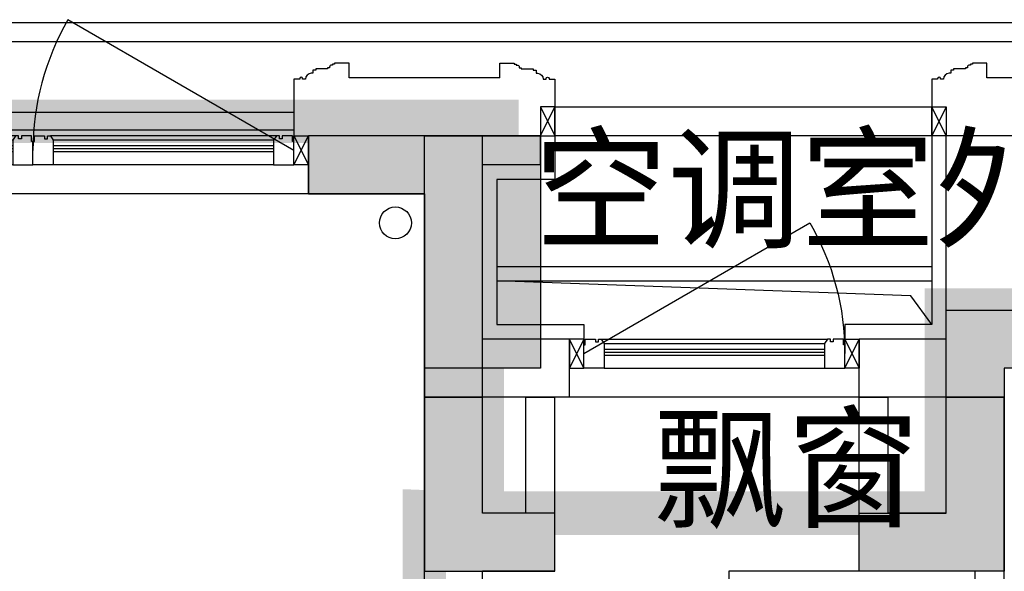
# Model space of a CAD drawing. Header units: millimetres. Extents: x 296296 to 297283, y 219875 to 220035.
# Tile 150 of 256: x 296880.03 to 296883.42, y 220020.15 to 220022.05. Entities that reach past the tile are written whole.
import ezdxf

# ---------------------------------------------------------------- set-up
doc = ezdxf.new("R2010")
doc.units = ezdxf.units.MM
doc.linetypes.add('-DASH', pattern=[0.35, 0.25, -0.1])
doc.linetypes.add('185洋房-中间套（报建版）-旧规$0$洋房户型$0$DASH', pattern=[0.35, 0.25, -0.1])
doc.layers.add('面积-计容-住宅-0.5', color=1, linetype='Continuous', lineweight=0)
doc.layers.add('面积-计容-住宅-1', color=1, linetype='Continuous', lineweight=0)
doc.styles.get("Standard").update_dxf_attribs({"font": 'arial.ttf'})

# ---------------------------------------------------------------- blocks, each defined once
blk = doc.blocks.new('wy53eu64i765i57i78i')
for points in [[(974974.855397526, 192758.4369128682), (974974.855397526, 191458.4376817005), (975424.8551013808, 191458.4376817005), (975424.855162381, 191658.4384500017), (975174.8554381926, 191658.4384500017), (975174.855519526, 192958.4369128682), (974574.855165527, 192958.4369128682), (974574.855165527, 192758.4369128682)], [(976974.854933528, 192158.436870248), (976974.854933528, 191458.4376817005), (976474.855167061, 191458.4376817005), (976474.8551060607, 191658.4384500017), (976774.8548928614, 191658.4384500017), (976774.854811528, 192358.436870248), (977374.855097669, 192358.436870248), (977374.855097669, 192158.436870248)]]:
    blk.add_hatch(color=253).paths.add_polyline_path(points)
at = {"color": 253}
for points in [[(974974.855397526, 192758.4369128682), (974974.855397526, 191458.4376817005), (975424.8551013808, 191458.4376817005), (975424.855162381, 191658.4384500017), (975174.8554381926, 191658.4384500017), (975174.855519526, 192958.4369128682), (974574.855165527, 192958.4369128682), (974574.855165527, 192758.4369128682), (974974.855397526, 192758.4369128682)], [(976974.854933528, 192158.436870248), (976974.854933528, 191458.4376817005), (976474.855167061, 191458.4376817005), (976474.8551060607, 191658.4384500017), (976774.8548928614, 191658.4384500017), (976774.854811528, 192358.436870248), (977374.855097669, 192358.436870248), (977374.855097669, 192158.436870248), (976974.854933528, 192158.436870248)]]:
    blk.add_lwpolyline(points, close=True, dxfattribs=at)
blk = doc.blocks.new('sayea5yuteaytuytrauyt')
h = blk.add_hatch()
h.set_pattern_fill('钢筋混凝土', color=253, scale=100)
h.set_pattern_definition([(45, (0, 0), (-176.7766952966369, 176.7766952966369), []), (49.99999999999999, (0, 0), (717.2601826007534, -62.75213498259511), [75, -825]), (355, (0, 0), (-138.751333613, 752.1921337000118), [60, -660]), (100.4514, (59.77168, -5.22934), (578.5093817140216, 689.4395420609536), [63.74019000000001, -701.142112]), (46.1842, (0, 200), (1067.241048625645, -165.5190143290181), [112.5, -1237.5]), (96.63560000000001, (88.936745, 186.206693), (934.6627055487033, 974.1178709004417), [95.610288, -1051.713]), (351.1842, (0, 200), (934.6619451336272, 974.1186009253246), [90, -990]), (21, (100, 150), (596.9070521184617, -402.6188906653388), [75, -825]), (326.0000000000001, (100, 150), (243.3153319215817, 725.150045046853), [60, -660]), (71.4514, (149.742233, 116.448394), (840.22262858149, 322.5304967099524), [63.74019000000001, -701.142112]), (37.5, (0, 0), (12.15985531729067, 332.8938538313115), [0, -652, 0, -670, 0, -662.5]), (7.5, (0, 0), (263.0695374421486, 394.4117118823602), [0, -382, 0, -637, 0, -252.5]), (327.5, (-223, 0), (533.822436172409, -22.55487173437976), [0, -250, 0, -780, 0, -1035]), (317.5, (-323, 0), (583.1861693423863, 100.1049823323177), [0, -325, 0, -518, 0, -735])])
h.paths.add_polyline_path([(1007424.854593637, 89058.43775986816), (1007424.854593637, 87258.43856486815), (1007174.854593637, 87258.43856486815), (1007174.854593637, 89058.43775986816)])
h.paths.add_polyline_path([(1021574.855280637, 89058.43775986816), (1021574.855280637, 87258.43856486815), (1021324.855280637, 87258.43856486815), (1021324.855280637, 89058.43775986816)])
h.paths.add_polyline_path([(989374.8548266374, 89058.43775186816), (989374.8548266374, 87258.43815686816), (989124.8548266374, 87258.43815686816), (989124.8548266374, 89058.43775186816)])
h.paths.add_polyline_path([(1039624.855051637, 89058.43775186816), (1039624.855051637, 87258.43815686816), (1039374.855051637, 87258.43815686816), (1039374.855051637, 89058.43775186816)])
h.paths.add_polyline_path([(1014474.854936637, 87858.43815686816), (1014474.854936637, 84858.43816086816), (1014274.854936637, 84858.43816086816), (1014274.854936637, 87858.43815686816)])
h.paths.add_polyline_path([(1044574.854944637, 92958.43692786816), (1044574.854944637, 91158.43691286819), (1044374.854944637, 91158.43691286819), (1044374.854944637, 92758.43691286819), (1044074.854822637, 92758.43691286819), (1044074.854822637, 92958.43691286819)])
h.paths.add_polyline_path([(984374.8549336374, 92758.43691286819), (984374.8549336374, 91158.43691286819), (984174.8549336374, 91158.43691286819), (984174.8548116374, 92958.43691286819), (984674.8550556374, 92958.43691286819), (984674.8550556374, 92758.43691286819)])
h.paths.add_polyline_path([(1027974.850721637, 92758.43691286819), (1027974.850721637, 91258.40206186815), (1027774.850721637, 91258.40206186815), (1027774.850721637, 92958.43691286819), (1028324.850721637, 92958.43691286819), (1028324.850721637, 92758.43691286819)])
h.paths.add_polyline_path([(1000974.859155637, 92958.43691286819), (1000974.859155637, 91258.40206186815), (1000774.859155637, 91258.40206186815), (1000774.859155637, 92758.43691286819), (1000424.859155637, 92758.43691286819), (1000424.859155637, 92958.43691286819)])
h.paths.add_polyline_path([(1033174.859613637, 92958.43691286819), (1033174.859613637, 91258.40205786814), (1032974.859613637, 91258.40205786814), (1032974.859613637, 92758.43691286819), (1032624.859613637, 92758.43691286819), (1032624.859613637, 92958.43691286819)])
h.paths.add_polyline_path([(995774.8502636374, 92758.43691286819), (995774.8502636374, 91258.40205786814), (995574.8502636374, 91258.40205786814), (995574.8502636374, 92958.43691286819), (996124.8502636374, 92958.43691286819), (996124.8502636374, 92758.43691286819)])
h.paths.add_polyline_path([(1014874.854936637, 80258.43772586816), (1014874.854936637, 80058.43772586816), (1014274.854936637, 80058.43772586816), (1014274.854936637, 81858.43772586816), (1014474.854936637, 81858.43772586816), (1014474.854936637, 80258.43772586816)])
h.paths.add_polyline_path([(1046674.855165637, 92358.43775186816), (1046674.855165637, 90658.43777086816), (1046474.855165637, 90658.43777086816), (1046474.855165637, 92158.43775186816), (1046024.855051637, 92158.43775186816), (1046024.855051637, 92358.43775186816)])
h.paths.add_polyline_path([(982274.8547116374, 92158.43775186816), (982274.8547116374, 90658.43777086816), (982074.8547116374, 90658.43777086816), (982074.8547116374, 92358.43775186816), (982724.8548266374, 92358.43775186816), (982724.8548266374, 92158.43775186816)])
h.paths.add_polyline_path([(1042874.855566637, 80058.43772586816), (1042874.855604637, 79458.43791586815), (1042074.855596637, 79458.43791586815), (1042074.855596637, 79658.43791586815), (1042674.855566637, 79658.43791586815), (1042674.855528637, 80258.43772586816), (1043624.855539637, 80258.43772586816), (1043624.855539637, 80058.43772586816)])
h.paths.add_polyline_path([(1010674.855341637, 80058.43772586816), (1010674.855379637, 79458.43791586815), (1009874.855367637, 79458.43791586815), (1009874.855367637, 79658.43791586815), (1010474.855341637, 79658.43791586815), (1010474.855303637, 80258.43772586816), (1011424.855310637, 80258.43772586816), (1011424.855310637, 80058.43772586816)])
h.paths.add_polyline_path([(1018874.854505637, 79658.43791586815), (1018874.854505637, 79458.43791586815), (1018074.854498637, 79458.43791586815), (1018074.854536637, 80058.43772586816), (1017324.854563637, 80058.43772586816), (1017324.854563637, 80258.43772586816), (1018274.854536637, 80258.43773286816), (1018274.854536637, 79658.43791586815)])
h.paths.add_polyline_path([(986674.8542806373, 79658.43791586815), (986674.8542806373, 79458.43791586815), (985874.8542736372, 79458.43791586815), (985874.8543116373, 80058.43772586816), (985124.8543376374, 80058.43772586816), (985124.8543376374, 80258.43772586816), (986074.8543116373, 80258.43773286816), (986074.8543116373, 79658.43791586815)])
h.paths.add_polyline_path([(1016574.855280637, 92758.43691286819), (1016574.855280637, 91158.43691286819), (1016374.855280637, 91158.43691286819), (1016374.855280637, 92158.43775186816), (1016074.855051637, 92158.43775186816), (1016074.855051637, 92358.43775186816), (1016374.855280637, 92358.43775186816), (1016374.855280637, 92958.43691286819), (1016874.855280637, 92958.43691286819), (1016874.855280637, 92758.43691286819)])
h.paths.add_polyline_path([(1012374.854593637, 92158.43775186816), (1012374.854593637, 91158.43691286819), (1012174.854593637, 91158.43691286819), (1012174.854593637, 92758.43691286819), (1011874.854593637, 92758.43691286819), (1011874.854593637, 92958.43691286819), (1012374.854593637, 92958.43691286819), (1012374.854593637, 92358.43775186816), (1012674.854826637, 92358.43775186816), (1012674.854826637, 92158.43775186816)])
h.paths.add_polyline_path([(1031699.854631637, 87258.43614286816), (1031699.854631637, 86658.43778686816), (1029249.854215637, 86658.43778686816), (1029249.854215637, 87258.43614286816), (1029449.854215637, 87258.43614286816), (1029449.854215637, 86858.43778286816), (1031499.854631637, 86858.43778286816), (1031499.854631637, 87258.43614286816)])
h.paths.add_polyline_path([(999499.8556616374, 87258.43614286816), (999499.8556616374, 86658.43778686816), (997049.8552426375, 86658.43778686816), (997049.8552426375, 87258.43614286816), (997249.8552426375, 87258.43614286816), (997249.8552426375, 86858.43778286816), (999299.8556616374, 86858.43778286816), (999299.8556616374, 87258.43614286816)])
h.paths.add_polyline_path([(1029449.854215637, 89158.43772886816), (1029449.854215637, 88743.43829786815), (1029249.854215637, 88743.43829786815), (1029249.854215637, 89358.43772886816), (1031699.854631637, 89358.43772886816), (1031699.854631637, 88743.43913286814), (1031499.854631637, 88743.43913286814), (1031499.854631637, 89158.43772886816)])
h.paths.add_polyline_path([(999499.8556616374, 89358.43772886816), (999499.8556616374, 88743.43829786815), (999299.8556616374, 88743.43829786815), (999299.8556616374, 89158.43772886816), (997249.8552426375, 89158.43772886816), (997249.8552426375, 88743.43913286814), (997049.8552426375, 88743.43913286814), (997049.8552426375, 89358.43772886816)])
h.paths.add_polyline_path([(1026174.845110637, 92958.43691286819), (1026174.845110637, 90058.43717586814), (1025974.845110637, 90058.43717586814), (1025974.845110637, 92758.43691286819), (1025574.850809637, 92758.43691286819), (1025574.850809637, 92958.43691286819)])
h.paths.add_polyline_path([(1002774.864763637, 92758.43691286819), (1002774.864763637, 90058.43717586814), (1002574.864763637, 90058.43717586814), (1002574.864763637, 92958.43691286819), (1003174.859068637, 92958.43691286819), (1003174.859068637, 92758.43691286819)])
h.paths.add_polyline_path([(993974.8547306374, 92958.43691686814), (993974.8547306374, 90058.44779286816), (993774.8547306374, 90058.44779286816), (993774.8547306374, 92758.43691286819), (993374.8515306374, 92758.43691286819), (993374.8515306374, 92958.43691286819)])
h.paths.add_polyline_path([(1034974.855142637, 92758.43691286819), (1034974.855142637, 90058.44779286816), (1034774.855142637, 90058.44779286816), (1034774.855142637, 92958.43691686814), (1035374.858343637, 92958.43691286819), (1035374.858343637, 92758.43691286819)])
h.paths.add_polyline_path([(1046674.855165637, 83408.43776386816), (1046674.855165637, 80058.43772586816), (1046074.855165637, 80058.43772586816), (1046074.855165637, 80258.43772586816), (1046474.855165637, 80258.43772586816), (1046474.855165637, 83408.43776386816)])
h.paths.add_polyline_path([(982674.8547116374, 80258.43772586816), (982674.8547116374, 80058.43772586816), (982074.8547116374, 80058.43772586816), (982074.8547116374, 83408.43776386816), (982274.8547116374, 83408.43776386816), (982274.8547116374, 80258.43772586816)])
h.paths.add_polyline_path([(1001674.854280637, 89358.43772886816), (1001674.854280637, 86658.43778686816), (1001474.854280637, 86658.43778686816), (1001474.854280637, 89158.43772886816), (1000774.859155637, 89158.43772886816), (1000774.859155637, 89358.43772886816)])
h.paths.add_polyline_path([(1027274.855596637, 89158.43772886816), (1027274.855596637, 86658.43778686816), (1027074.855596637, 86658.43778686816), (1027074.855596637, 89358.43772886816), (1027974.850721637, 89358.43772886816), (1027974.850721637, 89158.43772886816)])
h.paths.add_polyline_path([(995074.8548266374, 89158.43772886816), (995074.8548266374, 86658.43778686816), (994874.8548266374, 86658.43778686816), (994874.8548266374, 89358.43772886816), (995774.8502636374, 89358.43772886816), (995774.8502636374, 89158.43772886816)])
h.paths.add_polyline_path([(1033874.855051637, 89358.43772886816), (1033874.855051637, 86658.43778686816), (1033674.855051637, 86658.43778686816), (1033674.855051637, 89158.43772886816), (1032974.859613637, 89158.43772886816), (1032974.859613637, 89358.43772886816)])
h.paths.add_polyline_path([(989374.8548266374, 92958.43691286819), (989374.8548266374, 92158.43691286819), (988974.8548266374, 92158.43691286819), (988974.8548266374, 92958.43691286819)])
h.paths.add_polyline_path([(1007574.854593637, 92958.43691286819), (1007574.854593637, 92158.43691286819), (1007174.854593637, 92158.43691286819), (1007174.854593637, 92958.43691286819)])
h.paths.add_polyline_path([(995074.8548266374, 79658.43738986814), (995074.8548266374, 79258.43738986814), (994374.8548266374, 79258.43738986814), (994374.8548266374, 79658.43738986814)])
h.paths.add_polyline_path([(1002174.854280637, 79658.43738986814), (1002174.854280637, 79258.43738986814), (1001474.854280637, 79258.43738986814), (1001474.854280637, 79658.43738986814)])
h.paths.add_polyline_path([(1027274.855596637, 79658.43738986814), (1027274.855596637, 79258.43738986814), (1026574.855596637, 79258.43738986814), (1026574.855596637, 79658.43738986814)])
h.paths.add_polyline_path([(1034374.855051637, 79658.43738986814), (1034374.855051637, 79258.43738986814), (1033674.855051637, 79258.43738986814), (1033674.855051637, 79658.43738986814)])
h.paths.add_polyline_path([(1039774.855051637, 92958.43691286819), (1039774.855051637, 92158.43691286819), (1039374.855051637, 92158.43691286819), (1039374.855051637, 92958.43691286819)])
h.paths.add_polyline_path([(1021574.855280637, 92958.43691286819), (1021574.855280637, 92158.43691286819), (1021174.855280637, 92158.43691286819), (1021174.855280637, 92958.43691286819)])
at = {"color": 253}
blk.add_lwpolyline([(1007574.854593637, 92958.43691286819), (1007574.854593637, 92158.43691286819), (1007174.854593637, 92158.43691286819), (1007174.854593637, 92958.43691286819), (1007574.854593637, 92958.43691286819)], close=True, dxfattribs=at)
blk = doc.blocks.new('4uyh5uj6kj67j75rykjtuk7tsik76ykj')
at = {"color": 253}
for s, p in [('空调室外机搁板', (832553.1229761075, 434606.3645511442)), ('飘窗', (832963.5, 433645))]:
    blk.add_text(s, height=337.5886524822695, dxfattribs=at).set_placement(p)
blk = doc.blocks.new('*U1178')
at = {"color": 253}
for p, q in [((424.5401842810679, -409.8646660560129), (424.5401842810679, -289.8646660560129)), ((364.5401842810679, -349.8646660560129), (484.5401842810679, -349.8646660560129))]:
    blk.add_line(p, q, dxfattribs=at)
for points in [[(124.5401842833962, -450.00000007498), (7.21775e-09, -449.9999999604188), (0, 0), (850.0034194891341, -3.6295651e-09), (849.996580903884, -450.0000000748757), (724.5436037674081, -450.00000007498)], [(438.0387564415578, -149.8646660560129), (724.5401842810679, -149.8646660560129), (724.5401842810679, -549.8646660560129), (124.5401842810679, -549.8646660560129), (124.5401842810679, -149.8646660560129), (410.0967206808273, -149.8646660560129)]]:
    blk.add_lwpolyline(points, dxfattribs=at)
for points in [[(276.2073644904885, -84.35689669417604), (345.1497960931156, -84.35689669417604), (345.1497960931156, -96.69357577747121), (276.2073644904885, -96.69357577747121)], [(438.0387564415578, -213.3476729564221), (438.0387564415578, -78.44058291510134), (410.0967206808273, -78.44058291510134), (410.0967206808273, -213.3476729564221)], [(574.3835715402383, -84.35689669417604), (505.4411399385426, -84.35689669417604), (505.4411399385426, -96.69357577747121), (574.3835715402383, -96.69357577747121)]]:
    blk.add_lwpolyline(points, close=True, dxfattribs=at)
at = {"color": 253, "linetype": '185洋房-中间套（报建版）-旧规$0$洋房户型$0$DASH', "ltscale": 0.2}
blk.add_lwpolyline([(438.0387564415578, -169.8646660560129), (704.5401842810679, -169.8646660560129), (704.5401842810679, -529.8646660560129), (144.5401842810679, -529.8646660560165), (144.5401842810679, -169.8646660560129), (410.0967206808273, -169.8646660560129)], dxfattribs=at)
at = {"color": 253}
for centre, radius in [((338.9814565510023, -90.52523623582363), 6.168339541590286), ((511.6094794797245, -90.52523623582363), 6.168339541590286), ((424.6050807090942, -201.3105837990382), 7.984881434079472), ((424.5401842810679, -349.8646660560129), 40), ((424.5401842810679, -349.8646660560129), 22.5)]:
    blk.add_circle(centre, radius, dxfattribs=at)
for centre, radius, start, end in [((338.9814565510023, -90.52523623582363), 25.41078259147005, 194.0486072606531, 165.9513927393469), ((424.2887564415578, -88.4902502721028), 29.30714285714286, 297.9803616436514, 241.0365380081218), ((424.2887564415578, -88.4902502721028), 23.80714285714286, 305.2789508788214, 233.4071193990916), ((511.6094794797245, -90.52523623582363), 25.41078259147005, 14.04860726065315, 345.9513927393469), ((338.9814565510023, -90.52523623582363), 16.61078259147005, 201.7986223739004, 158.2013776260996), ((511.6094794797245, -90.52523623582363), 16.61078259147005, 21.79862237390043, 338.2013776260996)]:
    blk.add_arc(centre, radius, start, end, dxfattribs=at)
blk = doc.blocks.new('185洋房-中间套（报建版）-旧规')
at = {"color": 253, "linetype": 'Continuous'}
for p, q in [((24999.99993213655, 12000.00000026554), (24999.99993213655, 12500.00000026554)), ((24999.99993213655, 12500.00000026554), (25199.99993213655, 12500.00000026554)), ((25199.99993213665, 12100.00000026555), (25199.99993213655, 12500.00000026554)), ((25349.99993213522, 12100.00000026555), (25349.99993213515, 12500.00000026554)), ((25349.99993213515, 12500.00000026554), (25449.99993213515, 12500.00000026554)), ((25449.9999321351, 11900.0000002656), (25449.99993213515, 12500.00000026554)), ((26499.99993214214, 11900.00000026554), (26499.99993214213, 12500.00000026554)), ((26499.99993214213, 12500.00000026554), (26599.99993214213, 12500.00000026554)), ((26599.99993214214, 12100.00000026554), (26599.99993214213, 12500.00000026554)), ((26799.99993214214, 12100.00000026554), (26799.99993214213, 12500.00000026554)), ((26799.99993214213, 12500.00000026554), (26999.99993214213, 12500.00000026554)), ((26999.99993214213, 12000.00000026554), (26999.99993214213, 12500.00000026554)), ((25349.99993213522, 12100.00000026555), (25199.99993213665, 12100.00000026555)), ((26799.99993214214, 12100.00000026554), (26599.99993214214, 12100.00000026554)), ((24999.99993213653, 10999.99997974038), (24999.99993213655, 12000.00000026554)), ((26999.99993214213, 9800.000000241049), (26999.99993214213, 12000.00000026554)), ((25449.9999321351, 11900.0000002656), (25199.9999321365, 11900.00000026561)), ((25199.99993213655, 10999.99997974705), (25199.9999321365, 11900.00000026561)), ((26899.99993214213, 11900.00000026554), (26499.99993214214, 11900.00000026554)), ((26899.99993214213, 9900.00000024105), (26899.99993214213, 11900.00000026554))]:
    blk.add_line(p, q, dxfattribs=at)
at = {"color": 253}
for points in [[(25449.99994465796, 13400.00000690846), (25449.99993190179, 13250.00001116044), (25249.99993615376, 13250.00001116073), (25249.99993615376, 12750.00005532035), (25549.99993507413, 12750.00005532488), (25549.99993507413, 12700.00005532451)], [(26749.99993225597, 13400.0000214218), (26749.99991729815, 12750.00005533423), (26449.9999361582, 12750.00005533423), (26449.9999361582, 12700.000055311)], [(25249.99993317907, 12950.00005630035), (26749.99994102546, 12950.00005531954)], [(25249.99993317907, 12900.00005630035), (26749.99994004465, 12900.00005531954)], [(26749.99993710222, 12750.00002983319), (26677.27045056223, 12848.33913740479), (25249.99993317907, 12900.00005630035)]]:
    blk.add_lwpolyline(points, dxfattribs=at)
blk.add_circle((24899.99993213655, 13100.00000026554), 55, dxfattribs=at)
at = {"color": 253, "extrusion": (0, 0, -1), "zscale": -1}
blk.add_blockref('*U1178', (-26900.00006913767, 11900.00000026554), dxfattribs=at)
blk = doc.blocks.new('*U1437')
at = {"color": 253}
for points in [[(7970.00000050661, 814.9999839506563), (7970.00000050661, 899.9999839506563), (7900.00000050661, 899.9999839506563), (7900.00000050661, 819.9999839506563), (7905.00000050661, 819.9999839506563), (7905.00000050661, 799.9999839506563), (7940.00000050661, 799.9999839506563), (7940.00000050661, 809.9999839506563), (7950.00000050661, 809.9999839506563), (7950.00000050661, 799.9999839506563), (7960.00000050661, 799.9999839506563)], [(8730.00000050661, 814.9999839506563), (8730.00000050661, 899.9999839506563), (8800.00000050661, 899.9999839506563), (8800.00000050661, 819.9999839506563), (8795.00000050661, 819.9999839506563), (8795.00000050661, 799.9999839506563), (8760.00000050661, 799.9999839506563), (8760.00000050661, 809.9999839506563), (8750.00000050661, 809.9999839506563), (8750.00000050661, 799.9999839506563), (8740.00000050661, 799.9999839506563)]]:
    blk.add_lwpolyline(points, close=True, dxfattribs=at)
for points in [[(7970.00000050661, 899.9999839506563), (8730.00000050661, 899.9999839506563)], [(7970.00000050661, 854.9999839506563), (8730.00000050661, 854.9999839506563)], [(7970.00000050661, 844.9999839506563), (8730.00000050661, 844.9999839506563)], [(7970.00000050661, 834.9999839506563), (8730.00000050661, 834.9999839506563)], [(7970.00000050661, 814.9999839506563), (8730.00000050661, 814.9999839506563)], [(7960.00000050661, 799.9999839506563), (8740.00000050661, 799.9999839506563)]]:
    blk.add_lwpolyline(points, dxfattribs=at)
blk = doc.blocks.new('185洋房外包（7F）-中间-报建版$0$seyesryhertyheryetrye')
at = {"color": 253}
blk.add_lwpolyline([(22072.70269624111, 23949.57976469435), (22022.70269624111, 23949.57976469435), (22022.70269624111, 23849.57976469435), (22072.70269624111, 23849.57976469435)], close=True, dxfattribs=at)
for points in [[(22022.70269624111, 23849.57976469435), (22072.70269624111, 23949.57976469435)], [(22022.70269624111, 23949.57976469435), (22072.70269732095, 23849.57976468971)]]:
    blk.add_lwpolyline(points, dxfattribs=at)
blk = doc.blocks.new('*U1450')
at = {"color": 253}
blk.add_lwpolyline([(0, 10), (0, -40), (50.00000000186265, -40), (50.00000000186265, -37), (57.00000000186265, -37), (57.00000000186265, -34.0000000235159), (60.00000000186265, -34.0000000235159, 0.4142135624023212), (67.00000000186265, -27.0000000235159), (67.00000000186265, -24.0000000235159), (74.00000000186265, -24.0000000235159), (74.00000000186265, -21.0000000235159), (115.0000009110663, -21.00000039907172), (115.0000008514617, -16.00000011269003), (125.000000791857, -15.99999999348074), (125.0000006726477, -6.000000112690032), (130.0000015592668, -6.000000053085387, 0.4039906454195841), (150.0000010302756, 14.99999982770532), (160.0000006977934, 14.99999974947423), (160.0000006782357, 12.49999989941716, 0.9999999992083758), (170.0000008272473, 12.49999985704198), (170.0000008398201, 14.99999980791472), (190.0000014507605, 14.99999980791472), (190.0000014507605, 209.9999998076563)], format="xyb", dxfattribs=at)
blk = doc.blocks.new('185洋房外包（7F）-中间-报建版')
at = {"color": 253, "linetype": 'Continuous'}
for p, q in [((20907.36403988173, 23849.57977558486), (20407.36404057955, 23849.57977558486)), ((20407.36404057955, 23649.57977558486), (20407.36404057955, 23849.57977558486)), ((21207.36403988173, 23849.57977558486), (20907.36403988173, 23849.57977558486)), ((21207.36403988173, 23749.57977558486), (21207.36403988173, 23849.57977558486)), ((22607.36403988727, 23149.57981974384), (22607.36403988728, 23849.57981122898)), ((23357.3640746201, 23849.57980312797), (22607.36403988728, 23849.57981122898)), ((21007.36403988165, 23149.57981974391), (21007.36403988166, 23749.57977558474)), ((21207.36403988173, 23749.57977558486), (21007.36403988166, 23749.57977558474)), ((20807.36403988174, 23649.57977558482), (20407.36404057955, 23649.57977558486)), ((20807.36403988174, 22949.5798197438), (20807.36403988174, 23649.57977558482)), ((21307.3640398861, 23149.57981974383), (21007.36403988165, 23149.57981974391)), ((21307.3640398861, 22949.57981974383), (21307.3640398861, 23149.57981974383)), ((22607.36403988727, 23149.57981974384), (22307.36403988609, 23149.57981974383)), ((22307.36403988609, 22949.57981974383), (22307.36403988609, 23149.57981974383)), ((21307.3640398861, 22949.57981974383), (20807.36403988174, 22949.5798197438)), ((22807.36403988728, 22949.57981974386), (22307.36403988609, 22949.57981974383))]:
    blk.add_line(p, q, dxfattribs=at)
at = {"color": 253}
for points in [[(20357.36404057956, 23799.57977773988), (19577.94117717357, 24249.57977773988, 0.1316524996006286), (19457.36404057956, 23799.57977061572)], [(21357.3640398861, 23099.57981975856), (22136.78690329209, 23549.57981975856, -0.1316524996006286), (22257.3640398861, 23099.5798126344)]]:
    blk.add_lwpolyline(points, format="xyb", dxfattribs=at)
for points in [[(11907.36403493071, 24239.57976449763), (28007.36406739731, 24239.57976449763)], [(11907.36403493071, 24174.57976449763), (28007.36406739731, 24174.57976449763)], [(21067.36403445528, 24049.57977569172), (20547.36403734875, 24049.57977569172)], [(23217.36406859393, 24049.57977569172), (22747.36403734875, 24049.57977569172)], [(20357.3640358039, 23929.57977495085), (17657.3640358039, 23929.57977495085)], [(20357.3640358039, 23869.57977495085), (17657.3640358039, 23869.57977495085)], [(20407.36404057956, 23649.57977558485), (17607.36404057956, 23649.57977558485)], [(22307.3640398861, 22949.57982102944), (21307.36403988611, 22949.57979480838)]]:
    blk.add_lwpolyline(points, dxfattribs=at)
blk.add_lwpolyline([(21257.36404838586, 23949.57980158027), (22557.36403600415, 23949.57980158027), (22557.36403600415, 23849.57976425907), (21257.36404838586, 23849.57976425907)], close=True, dxfattribs=at)
at = {"color": 253, "rotation": 180}
for name, p in [('*U1450', (20547.36403725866, 24059.57976406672)), ('*U1450', (22747.36403745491, 24059.57976406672)), ('*U1437', (27357.36404108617, 24649.57976168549)), ('*U1437', (28257.36404108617, 24649.57976168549)), ('185洋房外包（7F）-中间-报建版$0$seyesryhertyheryetrye', (43380.06673612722, 46999.1595844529))]:
    blk.add_blockref(name, p, dxfattribs=at)
at = {"color": 253, "xscale": -1, "rotation": 180}
for name, p in [('*U1450', (21067.36403455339, 24059.57976406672)), ('185洋房外包（7F）-中间-报建版$0$seyesryhertyheryetrye', (-1665.338655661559, 47699.15954243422)), ('*U1437', (13457.36403937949, 23949.57980370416)), ('185洋房外包（7F）-中间-报建版$0$seyesryhertyheryetrye', (234.6613436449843, 46999.1595844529))]:
    blk.add_blockref(name, p, dxfattribs=at)
at = {"color": 253}
blk.add_blockref('185洋房外包（7F）-中间-报建版$0$seyesryhertyheryetrye', (-815.3386478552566, 3.68859218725e-05), dxfattribs=at)
at = {"color": 253, "xscale": -1}
blk.add_blockref('185洋房外包（7F）-中间-报建版$0$seyesryhertyheryetrye', (44630.06674116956, 3.68859218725e-05), dxfattribs=at)

msp = doc.modelspace()

# ---------------------------------------------------------------- block references
at = {"xscale": 0.001, "yscale": 0.001, "zscale": 0.001}
for name, p in [('4uyh5uj6kj67j75rykjtuk7tsik76ykj', (296049.2483126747, 219586.6962110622)), ('wy53eu64i765i57i78i', (295906.4483126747, 219828.6962110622)), ('sayea5yuteaytuytrauyt', (295874.2483126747, 219928.6962110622))]:
    msp.add_blockref(name, p, dxfattribs=at)

# ---------------------------------------------------------------- next in the draw order: block references
msp.add_blockref('185洋房-中间套（报建版）-旧规', (296856.4231678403, 220008.2546487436), dxfattribs=at)

# ---------------------------------------------------------------- next in the draw order: linework, layer by layer
at = {"layer": '面积-计容-住宅-0.5', "color": 1, "linetype": '-DASH', "const_width": 0.15}
msp.add_lwpolyline([(296876.7731744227, 220021.1046486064), (296876.7731655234, 220021.1046485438), (296875.2231676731, 220021.1046573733), (296875.2231676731, 220018.9546575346), (296876.8231756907, 220018.9546577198), (296876.8231732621, 220019.2546404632), (296881.4231677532, 220019.2546491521), (296881.4231677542, 220020.3546491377), (296881.6231676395, 220020.3546487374), (296881.6231676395, 220020.9546487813), (296881.6731675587, 220020.9546487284), (296881.6731679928, 220021.7046486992), (296876.7731652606, 220021.7046405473), (296876.7731657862, 220021.1046531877), (296876.7731744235, 220021.1046531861)], dxfattribs=at)
at = {"layer": '面积-计容-住宅-1', "const_width": 0.15}
msp.add_lwpolyline([(296876.8231744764, 220019.2546490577), (296881.4231679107, 220019.2546486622), (296881.4231675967, 220020.354648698), (296883.223167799, 220020.3546487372), (296883.2231675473, 220021.0546487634), (296886.6231674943, 220021.0546486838), (296886.623167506, 220020.4546487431), (296888.6231676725, 220020.4546487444), (296888.6231676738, 220014.1546487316), (296888.6231676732, 220014.1546487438), (296888.6231676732, 220009.3546487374), (296884.9231676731, 220009.3546487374), (296884.9231676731, 220008.7546487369), (296881.4231676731, 220008.7546487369), (296881.4231676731, 220010.5046487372), (296875.9231676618, 220010.5046487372), (296875.9231676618, 220010.5046487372), (296872.5231676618, 220010.5046487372), (296872.5231676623, 220015.4546487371), (296875.8231676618, 220015.4546487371), (296875.8231676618, 220017.9546487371), (296875.1231676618, 220017.9546487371), (296875.1231676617, 220018.9546486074), (296876.8231744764, 220018.9546491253)], close=True, dxfattribs=at)

# ---------------------------------------------------------------- next in the draw order: block references
at = {"xscale": 0.001, "yscale": 0.001, "zscale": 0.001}
msp.add_blockref('185洋房外包（7F）-中间-报建版', (296860.615803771, 219997.8050689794), dxfattribs=at)

doc.saveas('drawing.dxf')
